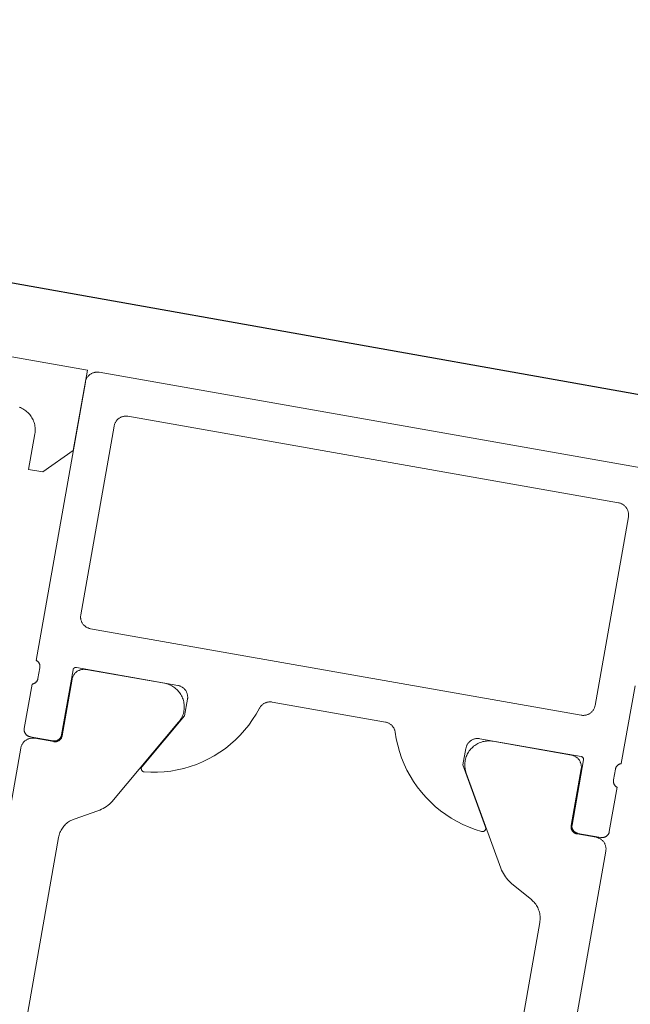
# Model space of a CAD drawing. Header units: metres. Extents: x 63115 to 703450, y -261936 to -53969.
# Tile 46 of 256: x 159303 to 159329, y -143811 to -143770. Entities that reach past the tile are written whole.
import ezdxf

# ---------------------------------------------------------------- set-up
doc = ezdxf.new("R2010")
doc.units = ezdxf.units.M
doc.layers.add('_01Hulplijnen', color=6, linetype='Continuous', plot=False)
for name, color, linetype in [('_02Binnenwanden', 2, 'Continuous'), ('_03-PROJECTION', 1, 'Continuous'), ('LAYER98', 7, 'Continuous')]:
    doc.layers.add(name, color=color, linetype=linetype)

# ---------------------------------------------------------------- blocks, each defined once
blk = doc.blocks.new('*U163')
at = {"layer": 'LAYER98', "color": 7, "linetype": 'Continuous', "lineweight": 9}
for points in [[(872.334, 60.184), (921.334, 60.184)], [(921.334, 60.184), (921.361, 60.184), (921.388, 60.181), (921.415, 60.178), (921.441, 60.173), (921.467, 60.166), (921.494, 60.158), (921.519, 60.149), (921.544, 60.138), (921.568, 60.126), (921.591, 60.113), (921.615, 60.098), (921.636, 60.082), (921.658, 60.066), (921.678, 60.047), (921.697, 60.028), (921.715, 60.008), (921.732, 59.987), (921.748, 59.965), (921.762, 59.942), (921.776, 59.919), (921.788, 59.894), (921.798, 59.869), (921.808, 59.844), (921.816, 59.818), (921.822, 59.792), (921.828, 59.765), (921.831, 59.738), (921.834, 59.711), (921.834, 59.684)], [(923.534, 57.185), (923.534, 55.684), (922.934, 55.684), (921.835, 56.784), (921.835, 60.184), (947.835, 60.184)], [(921.834, 59.684), (921.834, 47.884)], [(899.034, 58.584), (899.006, 58.584), (898.98, 58.581), (898.953, 58.578), (898.926, 58.573), (898.9, 58.566), (898.875, 58.558), (898.849, 58.549), (898.824, 58.538), (898.799, 58.526), (898.776, 58.513), (898.753, 58.498), (898.731, 58.482), (898.711, 58.465), (898.69, 58.447), (898.67, 58.428), (898.653, 58.408), (898.636, 58.387), (898.62, 58.365), (898.605, 58.342), (898.592, 58.318), (898.58, 58.294), (898.57, 58.269), (898.56, 58.244), (898.552, 58.218), (898.545, 58.192), (898.541, 58.165), (898.537, 58.138), (898.535, 58.111), (898.534, 58.084)], [(919.834, 58.584), (899.034, 58.584)], [(920.334, 58.084), (920.334, 58.111), (920.331, 58.138), (920.328, 58.165), (920.322, 58.192), (920.316, 58.218), (920.308, 58.244), (920.298, 58.269), (920.288, 58.294), (920.276, 58.318), (920.262, 58.342), (920.248, 58.365), (920.232, 58.387), (920.215, 58.408), (920.197, 58.428), (920.177, 58.447), (920.158, 58.465), (920.136, 58.482), (920.115, 58.498), (920.091, 58.513), (920.068, 58.526), (920.044, 58.538), (920.019, 58.549), (919.994, 58.558), (919.967, 58.566), (919.941, 58.573), (919.915, 58.578), (919.888, 58.581), (919.861, 58.584), (919.834, 58.584)], [(898.534, 58.084), (898.534, 50.084)], [(920.334, 50.084), (920.334, 58.084)], [(924.373, 58.172), (924.319, 58.161), (924.267, 58.148), (924.215, 58.132), (924.164, 58.114), (924.115, 58.092), (924.066, 58.068), (924.019, 58.042), (923.973, 58.013), (923.929, 57.981), (923.887, 57.947), (923.846, 57.911), (923.808, 57.873), (923.772, 57.832), (923.738, 57.79), (923.707, 57.746), (923.677, 57.7), (923.651, 57.653), (923.627, 57.605), (923.605, 57.555), (923.587, 57.504), (923.571, 57.452), (923.557, 57.4), (923.547, 57.347), (923.541, 57.293), (923.536, 57.239), (923.534, 57.185)], [(897.034, 47.884), (897.034, 51.184)], [(898.534, 50.084), (898.535, 50.057), (898.537, 50.03), (898.541, 50.004), (898.545, 49.977), (898.552, 49.951), (898.56, 49.925), (898.57, 49.899), (898.58, 49.874), (898.592, 49.85), (898.605, 49.827), (898.62, 49.804), (898.636, 49.782), (898.653, 49.761), (898.67, 49.741), (898.69, 49.721), (898.711, 49.703), (898.731, 49.686), (898.753, 49.671), (898.776, 49.656), (898.799, 49.643), (898.824, 49.63), (898.849, 49.62), (898.875, 49.61), (898.9, 49.603), (898.926, 49.596), (898.953, 49.591), (898.98, 49.587), (899.006, 49.585), (899.034, 49.584)], [(919.834, 49.584), (919.861, 49.585), (919.888, 49.587), (919.915, 49.591), (919.941, 49.596), (919.967, 49.603), (919.994, 49.61), (920.019, 49.62), (920.044, 49.63), (920.068, 49.643), (920.091, 49.656), (920.115, 49.671), (920.136, 49.686), (920.158, 49.703), (920.177, 49.721), (920.197, 49.741), (920.215, 49.761), (920.232, 49.782), (920.248, 49.804), (920.262, 49.827), (920.276, 49.85), (920.288, 49.874), (920.298, 49.899), (920.308, 49.925), (920.316, 49.951), (920.322, 49.977), (920.328, 50.004), (920.331, 50.03), (920.334, 50.057), (920.334, 50.084)], [(899.034, 49.584), (919.834, 49.584)], [(897.234, 47.611), (897.234, 47.626), (897.233, 47.641), (897.231, 47.657), (897.228, 47.671), (897.225, 47.686), (897.221, 47.701), (897.216, 47.715), (897.211, 47.729), (897.204, 47.743), (897.197, 47.756), (897.189, 47.769), (897.18, 47.782), (897.17, 47.794), (897.161, 47.805), (897.15, 47.816), (897.139, 47.826), (897.128, 47.836), (897.116, 47.845), (897.103, 47.853), (897.089, 47.861), (897.077, 47.868), (897.062, 47.874), (897.048, 47.88), (897.034, 47.884)], [(898.734, 47.884), (898.727, 47.884), (898.721, 47.883), (898.714, 47.882), (898.708, 47.881), (898.702, 47.88), (898.696, 47.878), (898.689, 47.876), (898.683, 47.873), (898.677, 47.87), (898.672, 47.867), (898.667, 47.863), (898.662, 47.86), (898.656, 47.856), (898.651, 47.851), (898.647, 47.847), (898.642, 47.842), (898.638, 47.837), (898.634, 47.831), (898.631, 47.826), (898.628, 47.82), (898.625, 47.815), (898.623, 47.808), (898.62, 47.802), (898.618, 47.796), (898.617, 47.79), (898.616, 47.784), (898.615, 47.777), (898.614, 47.771), (898.614, 47.764)], [(898.614, 47.764), (898.614, 45.004)], [(898.644, 47.374), (898.645, 47.401), (898.647, 47.428), (898.651, 47.455), (898.656, 47.482), (898.663, 47.508), (898.67, 47.534), (898.68, 47.559), (898.69, 47.584), (898.703, 47.608), (898.715, 47.632), (898.73, 47.655), (898.747, 47.677), (898.763, 47.698), (898.781, 47.718), (898.8, 47.737), (898.821, 47.755), (898.841, 47.773), (898.864, 47.788), (898.886, 47.803), (898.91, 47.816), (898.934, 47.828), (898.96, 47.839), (898.985, 47.848), (899.01, 47.856), (899.037, 47.863), (899.063, 47.868), (899.09, 47.871), (899.117, 47.874), (899.144, 47.874)], [(903.034, 47.884), (898.734, 47.884)], [(899.144, 47.874), (902.471, 47.874)], [(902.471, 47.874), (902.525, 47.873), (902.579, 47.869), (902.631, 47.861), (902.684, 47.851), (902.737, 47.838), (902.788, 47.823), (902.838, 47.805), (902.888, 47.784), (902.936, 47.76), (902.983, 47.734), (903.028, 47.705), (903.072, 47.674), (903.114, 47.64), (903.154, 47.605), (903.193, 47.567), (903.229, 47.527), (903.262, 47.486), (903.295, 47.442), (903.324, 47.398), (903.35, 47.351), (903.375, 47.303), (903.396, 47.254), (903.416, 47.204), (903.432, 47.153), (903.446, 47.101), (903.457, 47.048), (903.464, 46.995), (903.469, 46.942), (903.471, 46.888), (903.47, 46.834), (903.467, 46.781), (903.461, 46.727), (903.451, 46.674), (903.439, 46.622), (903.424, 46.57), (903.407, 46.52), (903.386, 46.47), (903.363, 46.422), (903.337, 46.374)], [(903.534, 47.384), (903.533, 47.411), (903.531, 47.438), (903.527, 47.465), (903.522, 47.492), (903.516, 47.518), (903.507, 47.544), (903.499, 47.569), (903.488, 47.594), (903.476, 47.618), (903.462, 47.642), (903.448, 47.665), (903.432, 47.687), (903.415, 47.708), (903.397, 47.728), (903.378, 47.747), (903.358, 47.765), (903.337, 47.782), (903.315, 47.798), (903.292, 47.813), (903.268, 47.826), (903.244, 47.838), (903.219, 47.848), (903.194, 47.858), (903.168, 47.866), (903.141, 47.872), (903.115, 47.878), (903.088, 47.881), (903.061, 47.883), (903.034, 47.884)], [(907.034, 47.884), (907.006, 47.884), (906.979, 47.881), (906.952, 47.878), (906.925, 47.872), (906.899, 47.866), (906.873, 47.858), (906.847, 47.848), (906.822, 47.837), (906.797, 47.825), (906.773, 47.811), (906.751, 47.796), (906.728, 47.78), (906.707, 47.763), (906.687, 47.744), (906.668, 47.724), (906.65, 47.704), (906.632, 47.682), (906.617, 47.66), (906.602, 47.637), (906.589, 47.613), (906.578, 47.588), (906.567, 47.563), (906.558, 47.537)], [(911.835, 47.884), (907.034, 47.884)], [(912.31, 47.537), (912.301, 47.563), (912.291, 47.588), (912.279, 47.613), (912.266, 47.637), (912.252, 47.66), (912.236, 47.682), (912.218, 47.704), (912.201, 47.724), (912.181, 47.744), (912.161, 47.763), (912.14, 47.78), (912.118, 47.796), (912.094, 47.811), (912.071, 47.825), (912.046, 47.837), (912.021, 47.848), (911.996, 47.858), (911.969, 47.866), (911.943, 47.872), (911.916, 47.878), (911.889, 47.881), (911.862, 47.884), (911.835, 47.884)], [(915.834, 47.885), (915.807, 47.884), (915.78, 47.882), (915.753, 47.878), (915.726, 47.873), (915.7, 47.867), (915.674, 47.858), (915.649, 47.849), (915.624, 47.838), (915.6, 47.827), (915.577, 47.813), (915.553, 47.798), (915.532, 47.783), (915.51, 47.766), (915.49, 47.748), (915.471, 47.729), (915.453, 47.708), (915.436, 47.687), (915.42, 47.665), (915.406, 47.642), (915.392, 47.619), (915.38, 47.595), (915.37, 47.57), (915.36, 47.544), (915.352, 47.518), (915.345, 47.492), (915.34, 47.466), (915.337, 47.439), (915.335, 47.412), (915.334, 47.385)], [(916.397, 47.874), (916.343, 47.873), (916.29, 47.869), (916.237, 47.861), (916.184, 47.851), (916.132, 47.838), (916.081, 47.823), (916.03, 47.805), (915.981, 47.784), (915.932, 47.76), (915.885, 47.734), (915.84, 47.705), (915.796, 47.674), (915.754, 47.64), (915.714, 47.605), (915.676, 47.567), (915.64, 47.527), (915.606, 47.486), (915.574, 47.442), (915.545, 47.398), (915.518, 47.351), (915.494, 47.303), (915.472, 47.254), (915.453, 47.204), (915.437, 47.153), (915.423, 47.101), (915.413, 47.048), (915.405, 46.995), (915.4, 46.942), (915.397, 46.888), (915.398, 46.834), (915.402, 46.781), (915.408, 46.727), (915.418, 46.674), (915.429, 46.622), (915.445, 46.57), (915.462, 46.52), (915.483, 46.47), (915.505, 46.422), (915.531, 46.374)], [(920.134, 47.885), (915.834, 47.885)], [(919.724, 47.874), (916.397, 47.874)], [(920.224, 47.374), (920.223, 47.401), (920.221, 47.428), (920.217, 47.455), (920.212, 47.482), (920.206, 47.508), (920.198, 47.534), (920.189, 47.559), (920.178, 47.584), (920.166, 47.608), (920.153, 47.632), (920.138, 47.655), (920.123, 47.677), (920.105, 47.698), (920.087, 47.718), (920.068, 47.737), (920.048, 47.755), (920.027, 47.773), (920.004, 47.788), (919.982, 47.803), (919.959, 47.816), (919.934, 47.828), (919.91, 47.839), (919.884, 47.848), (919.858, 47.856), (919.832, 47.863), (919.805, 47.868), (919.778, 47.871), (919.752, 47.874), (919.724, 47.874)], [(920.254, 47.765), (920.253, 47.771), (920.253, 47.778), (920.253, 47.784), (920.252, 47.79), (920.25, 47.797), (920.248, 47.803), (920.246, 47.809), (920.243, 47.815), (920.24, 47.821), (920.237, 47.827), (920.233, 47.832), (920.229, 47.837), (920.225, 47.842), (920.221, 47.847), (920.216, 47.852), (920.212, 47.856), (920.207, 47.86), (920.202, 47.864), (920.196, 47.868), (920.19, 47.871), (920.184, 47.874), (920.178, 47.876), (920.172, 47.878), (920.167, 47.88), (920.16, 47.882), (920.154, 47.883), (920.147, 47.884), (920.14, 47.884), (920.134, 47.885)], [(920.254, 45.004), (920.254, 47.765)], [(921.834, 47.884), (921.82, 47.88), (921.805, 47.874), (921.792, 47.868), (921.778, 47.861), (921.765, 47.854), (921.753, 47.845), (921.74, 47.836), (921.729, 47.826), (921.717, 47.816), (921.707, 47.805), (921.697, 47.794), (921.688, 47.782), (921.679, 47.769), (921.671, 47.756), (921.664, 47.743), (921.658, 47.729), (921.652, 47.715), (921.647, 47.701), (921.643, 47.686), (921.639, 47.672), (921.636, 47.657), (921.635, 47.642), (921.634, 47.627), (921.634, 47.611)], [(897.234, 47.158), (897.234, 47.611)], [(898.645, 44.974), (898.644, 47.374)], [(902.153, 44.291), (903.534, 46.684), (903.534, 47.384)], [(906.558, 47.537), (906.466, 47.275), (906.36, 47.02), (906.24, 46.77), (906.107, 46.528), (905.96, 46.293), (905.8, 46.067), (905.628, 45.85), (905.445, 45.642), (905.25, 45.446), (905.045, 45.26), (904.83, 45.086), (904.605, 44.924), (904.372, 44.775), (904.13, 44.639), (903.882, 44.517), (903.628, 44.408), (903.367, 44.314), (903.102, 44.234), (902.833, 44.169), (902.56, 44.119), (902.286, 44.085)], [(916.583, 44.085), (916.308, 44.12), (916.036, 44.17), (915.766, 44.235), (915.502, 44.315), (915.241, 44.409), (914.986, 44.517), (914.738, 44.64), (914.497, 44.775), (914.263, 44.925), (914.039, 45.087), (913.824, 45.26), (913.618, 45.446), (913.423, 45.643), (913.24, 45.85), (913.068, 46.067), (912.909, 46.293), (912.761, 46.528), (912.628, 46.77), (912.508, 47.02), (912.402, 47.275), (912.31, 47.537)], [(915.334, 47.385), (915.334, 46.685), (916.715, 44.292)], [(920.224, 44.974), (920.224, 47.374)], [(921.634, 47.611), (921.634, 47.158)], [(897.034, 46.884), (897.048, 46.889), (897.062, 46.894), (897.077, 46.901), (897.089, 46.908), (897.103, 46.915), (897.116, 46.924), (897.128, 46.933), (897.139, 46.942), (897.15, 46.953), (897.161, 46.964), (897.17, 46.975), (897.18, 46.987), (897.189, 47), (897.197, 47.013), (897.204, 47.026), (897.211, 47.04), (897.216, 47.054), (897.221, 47.068), (897.225, 47.082), (897.228, 47.097), (897.231, 47.112), (897.233, 47.127), (897.234, 47.142), (897.234, 47.158)], [(897.034, 45.004), (897.034, 46.884)], [(921.634, 47.158), (921.634, 47.143), (921.635, 47.128), (921.636, 47.112), (921.639, 47.098), (921.643, 47.083), (921.647, 47.068), (921.652, 47.054), (921.658, 47.04), (921.664, 47.026), (921.671, 47.013), (921.679, 47), (921.688, 46.987), (921.697, 46.975), (921.707, 46.964), (921.717, 46.953), (921.729, 46.943), (921.74, 46.933), (921.753, 46.924), (921.765, 46.916), (921.778, 46.908), (921.792, 46.901), (921.805, 46.895), (921.82, 46.889), (921.834, 46.885)], [(921.834, 46.885), (921.834, 45.004)], [(903.337, 46.374), (901.223, 42.713)], [(915.531, 46.374), (917.645, 42.713)], [(897.334, 44.704), (897.318, 44.705), (897.301, 44.706), (897.286, 44.708), (897.269, 44.711), (897.253, 44.715), (897.238, 44.72), (897.223, 44.726), (897.208, 44.732), (897.193, 44.739), (897.179, 44.747), (897.166, 44.756), (897.152, 44.765), (897.139, 44.776), (897.128, 44.786), (897.116, 44.798), (897.105, 44.81), (897.095, 44.823), (897.086, 44.836), (897.077, 44.85), (897.069, 44.864), (897.062, 44.878), (897.055, 44.893), (897.049, 44.909), (897.045, 44.924), (897.041, 44.94), (897.038, 44.956), (897.036, 44.972), (897.035, 44.988), (897.034, 45.004)], [(898.614, 45.004), (898.614, 44.988), (898.612, 44.972), (898.61, 44.956), (898.607, 44.94), (898.603, 44.924), (898.598, 44.909), (898.592, 44.893), (898.587, 44.878), (898.579, 44.864), (898.571, 44.85), (898.562, 44.836), (898.552, 44.823), (898.543, 44.81), (898.532, 44.798), (898.52, 44.786), (898.508, 44.776), (898.496, 44.765), (898.482, 44.756), (898.468, 44.747), (898.455, 44.739), (898.44, 44.732), (898.425, 44.726), (898.41, 44.72), (898.394, 44.715), (898.378, 44.711), (898.363, 44.708), (898.346, 44.706), (898.33, 44.705), (898.314, 44.704)], [(898.344, 44.674), (898.361, 44.675), (898.378, 44.676), (898.393, 44.678), (898.409, 44.681), (898.425, 44.685), (898.44, 44.69), (898.456, 44.696), (898.47, 44.702), (898.485, 44.709), (898.5, 44.717), (898.513, 44.726), (898.526, 44.736), (898.539, 44.746), (898.551, 44.757), (898.562, 44.768), (898.573, 44.78), (898.584, 44.793), (898.593, 44.806), (898.602, 44.82), (898.61, 44.834), (898.617, 44.848), (898.624, 44.863), (898.628, 44.879), (898.633, 44.894), (898.637, 44.91), (898.64, 44.926), (898.643, 44.942), (898.644, 44.958), (898.645, 44.974)], [(920.524, 44.674), (920.507, 44.675), (920.492, 44.676), (920.475, 44.678), (920.46, 44.681), (920.444, 44.685), (920.428, 44.69), (920.413, 44.696), (920.398, 44.702), (920.383, 44.709), (920.37, 44.717), (920.356, 44.726), (920.342, 44.736), (920.33, 44.746), (920.318, 44.757), (920.306, 44.768), (920.295, 44.78), (920.285, 44.793), (920.276, 44.806), (920.267, 44.82), (920.259, 44.834), (920.252, 44.848), (920.246, 44.863), (920.24, 44.879), (920.235, 44.894), (920.231, 44.91), (920.228, 44.926), (920.226, 44.942), (920.224, 44.958), (920.224, 44.974)], [(920.554, 44.705), (920.538, 44.705), (920.522, 44.706), (920.505, 44.709), (920.49, 44.712), (920.474, 44.715), (920.459, 44.72), (920.443, 44.726), (920.428, 44.732), (920.414, 44.74), (920.399, 44.747), (920.385, 44.756), (920.373, 44.766), (920.36, 44.776), (920.347, 44.787), (920.337, 44.798), (920.326, 44.81), (920.315, 44.823), (920.305, 44.836), (920.297, 44.85), (920.289, 44.864), (920.282, 44.879), (920.275, 44.894), (920.27, 44.909), (920.265, 44.924), (920.261, 44.94), (920.258, 44.956), (920.255, 44.972), (920.254, 44.988), (920.254, 45.004)], [(921.834, 45.004), (921.834, 44.988), (921.833, 44.972), (921.83, 44.956), (921.827, 44.94), (921.823, 44.924), (921.818, 44.909), (921.813, 44.894), (921.806, 44.879), (921.799, 44.864), (921.791, 44.85), (921.783, 44.836), (921.773, 44.823), (921.762, 44.81), (921.752, 44.798), (921.74, 44.787), (921.728, 44.776), (921.715, 44.766), (921.703, 44.756), (921.689, 44.747), (921.674, 44.74), (921.66, 44.732), (921.645, 44.726), (921.629, 44.72), (921.614, 44.715), (921.598, 44.712), (921.583, 44.709), (921.566, 44.706), (921.55, 44.705), (921.534, 44.705)], [(897.035, 44.174), (897.035, 44.202), (897.038, 44.228), (897.041, 44.255), (897.046, 44.282), (897.052, 44.308), (897.06, 44.334), (897.07, 44.359), (897.081, 44.384), (897.092, 44.409), (897.106, 44.432), (897.121, 44.455), (897.136, 44.477), (897.153, 44.498), (897.171, 44.518), (897.19, 44.537), (897.211, 44.556), (897.232, 44.572), (897.253, 44.588), (897.277, 44.603), (897.3, 44.616), (897.325, 44.628), (897.349, 44.639), (897.375, 44.648), (897.401, 44.656), (897.426, 44.663), (897.454, 44.668), (897.48, 44.671), (897.507, 44.674), (897.535, 44.674)], [(898.314, 44.704), (897.334, 44.704)], [(897.535, 44.674), (898.344, 44.674)], [(921.335, 44.674), (920.524, 44.674)], [(921.534, 44.705), (920.554, 44.705)], [(921.835, 44.174), (921.834, 44.202), (921.832, 44.228), (921.828, 44.255), (921.823, 44.282), (921.816, 44.308), (921.808, 44.334), (921.798, 44.359), (921.788, 44.384), (921.776, 44.409), (921.762, 44.432), (921.749, 44.455), (921.732, 44.477), (921.715, 44.498), (921.697, 44.518), (921.678, 44.537), (921.658, 44.556), (921.637, 44.572), (921.615, 44.588), (921.592, 44.603), (921.569, 44.616), (921.545, 44.628), (921.519, 44.639), (921.494, 44.648), (921.468, 44.656), (921.442, 44.663), (921.416, 44.668), (921.388, 44.671), (921.361, 44.674), (921.335, 44.674)], [(897.035, 19.094), (897.035, 44.174)], [(902.286, 44.085), (902.278, 44.084), (902.27, 44.084), (902.263, 44.084), (902.255, 44.085), (902.248, 44.086), (902.241, 44.088), (902.233, 44.09), (902.226, 44.092), (902.219, 44.095), (902.212, 44.098), (902.206, 44.101), (902.199, 44.105), (902.193, 44.109), (902.186, 44.114), (902.18, 44.119), (902.175, 44.124), (902.17, 44.129), (902.165, 44.135), (902.161, 44.141), (902.156, 44.147), (902.152, 44.154), (902.149, 44.16), (902.145, 44.167), (902.142, 44.174), (902.14, 44.181), (902.138, 44.189), (902.136, 44.196), (902.135, 44.204), (902.134, 44.211), (902.134, 44.219), (902.134, 44.226), (902.134, 44.234), (902.135, 44.242), (902.136, 44.249), (902.138, 44.256), (902.14, 44.264), (902.143, 44.271), (902.146, 44.278), (902.149, 44.285), (902.153, 44.291)], [(916.715, 44.292), (916.719, 44.285), (916.722, 44.278), (916.725, 44.271), (916.728, 44.264), (916.73, 44.257), (916.731, 44.25), (916.733, 44.242), (916.734, 44.234), (916.734, 44.227), (916.734, 44.219), (916.734, 44.212), (916.733, 44.204), (916.732, 44.197), (916.73, 44.19), (916.728, 44.182), (916.725, 44.175), (916.722, 44.168), (916.719, 44.161), (916.716, 44.154), (916.712, 44.148), (916.708, 44.142), (916.703, 44.136), (916.698, 44.13), (916.693, 44.124), (916.687, 44.119), (916.681, 44.114), (916.675, 44.11), (916.67, 44.106), (916.663, 44.102), (916.656, 44.098), (916.649, 44.095), (916.642, 44.093), (916.634, 44.09), (916.628, 44.088), (916.62, 44.087), (916.613, 44.086), (916.605, 44.085), (916.597, 44.085), (916.59, 44.085), (916.583, 44.085)], [(921.835, 19.094), (921.835, 44.174)], [(901.223, 42.713), (901.181, 42.644), (901.135, 42.578), (901.087, 42.515), (901.034, 42.454), (900.978, 42.396), (900.92, 42.341), (900.858, 42.289), (900.795, 42.241), (900.727, 42.196), (900.659, 42.155)], [(917.645, 42.713), (917.687, 42.644), (917.733, 42.578), (917.782, 42.515), (917.835, 42.454), (917.89, 42.396), (917.949, 42.341), (918.01, 42.289), (918.075, 42.241), (918.141, 42.196), (918.21, 42.155)], [(900.659, 42.155), (899.745, 41.642)], [(918.21, 42.155), (919.124, 41.642)], [(899.745, 41.642), (899.7, 41.615), (899.656, 41.585), (899.613, 41.554), (899.573, 41.52), (899.534, 41.483), (899.497, 41.445), (899.462, 41.405), (899.429, 41.364), (899.399, 41.32), (899.372, 41.275), (899.346, 41.229), (899.323, 41.181), (899.302, 41.132), (899.285, 41.082), (899.269, 41.032), (899.256, 40.98), (899.247, 40.928), (899.24, 40.876), (899.236, 40.823), (899.234, 40.77)], [(919.124, 41.642), (919.17, 41.615), (919.213, 41.585), (919.255, 41.554), (919.296, 41.52), (919.335, 41.483), (919.372, 41.445), (919.407, 41.405), (919.439, 41.364), (919.469, 41.32), (919.498, 41.275), (919.523, 41.229), (919.545, 41.181), (919.566, 41.132), (919.585, 41.082), (919.599, 41.032), (919.612, 40.98), (919.622, 40.928), (919.628, 40.876), (919.632, 40.823), (919.634, 40.77)], [(899.234, 40.77), (899.234, 22.499)], [(919.634, 40.77), (919.634, 22.499)]]:
    blk.add_lwpolyline(points, dxfattribs=at)
blk = doc.blocks.new('pui_02')
at = {"layer": '_01Hulplijnen'}
blk.add_lwpolyline([(-3683.244, -2153.989), (-2813.27, -2519.632), (-1888.232, -2684.239), (-1593.735, -2716.683), (0, -2821.903)], dxfattribs=at)
at = {"layer": '_03-PROJECTION', "xscale": -0.9999999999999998, "rotation": 350.0000000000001}
blk.add_blockref('*U163', (-1896.035, -2745.599), dxfattribs=at)

msp = doc.modelspace()

# ---------------------------------------------------------------- block references
at = {"layer": '_02Binnenwanden'}
msp.add_blockref('pui_02', (162099.369, -141258.61), dxfattribs=at)

doc.saveas('drawing.dxf')
